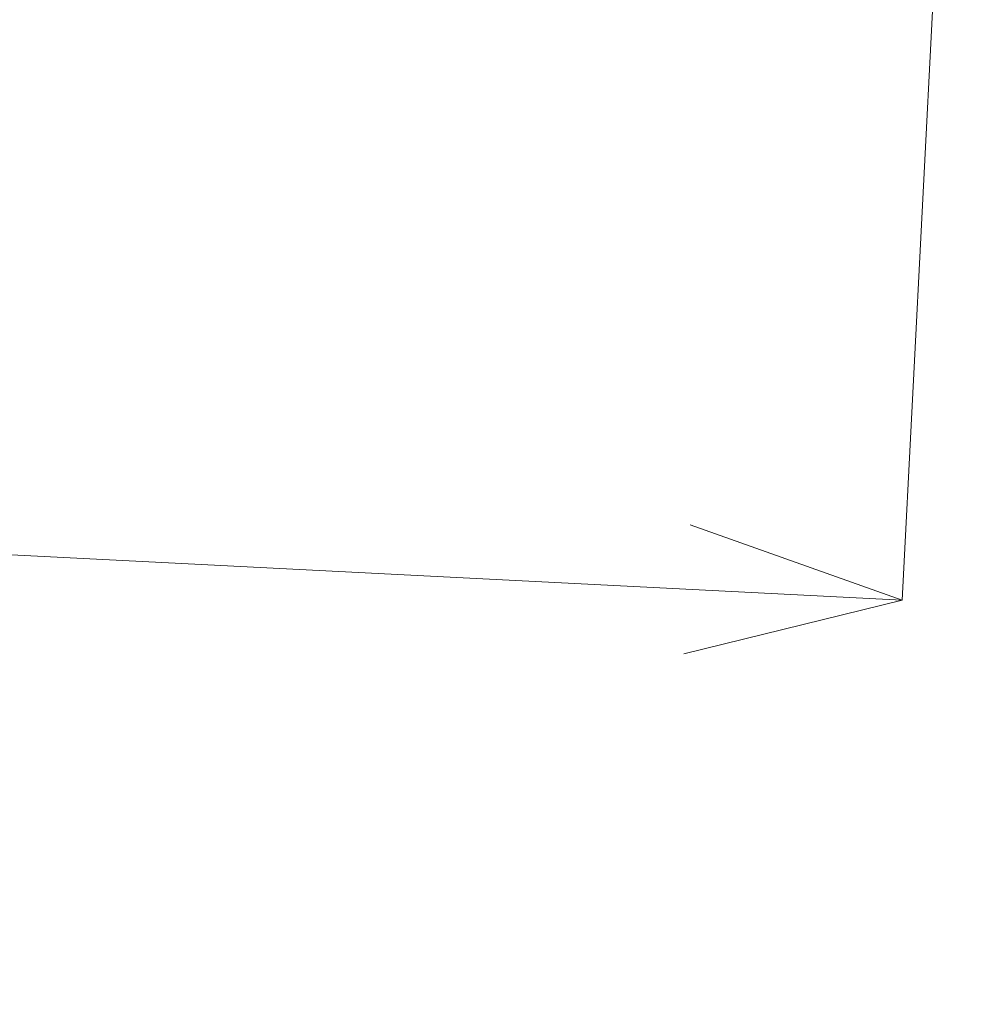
# Model space of a CAD drawing. Header units: millimetres. Extents: x -3490 to 61924, y -72580 to 6847.
# Tile 61 of 171: x -520 to 140, y -36780 to -36095. Entities that reach past the tile are written whole.
import ezdxf

# ---------------------------------------------------------------- set-up
doc = ezdxf.new("R2010")
doc.units = ezdxf.units.MM
doc.layers.add('COTAS_P', color=1, linetype='Continuous', lineweight=0)
doc.dimstyles.new('R19_100', dxfattribs={"dimtxt": 250, "dimasz": 150, "dimexe": 150, "dimexo": 80, "dimgap": 100, "dimtad": 1, "dimtih": 1, "dimtoh": 1, "dimdsep": 46, "dimcen": 0.09, "dimadec": 0, "dimazin": 0, "dimtfac": 1, "dimtdec": 4, "dimtofl": 0, "dimtmove": 0, "dimatfit": 3, "dimfxl": 1, "dimtolj": 1, "dimtzin": 0, "dimarcsym": 0})

# ---------------------------------------------------------------- blocks, each defined once
blk = doc.blocks.new('DIM_R29_54')
at = {"layer": 'COTAS_P'}
for p, q in [((-2600, -35460), (-2645.93, -36358.83)), ((140, -35600), (94.07, -36498.83)), ((-2645.93, -36358.83), (-2493.82, -36321.54)), ((94.07, -36498.83), (-2645.93, -36358.83)), ((-2645.93, -36358.83), (-2498.42, -36411.42)), ((94.07, -36498.83), (-53.43, -36446.23)), ((94.07, -36498.83), (-58.03, -36536.11))]:
    blk.add_line(p, q, dxfattribs=at)
blk.add_text('2743.57 P', height=250, rotation=177.07502, dxfattribs=at).set_placement((-1281.03, -36528.7))

msp = doc.modelspace()

# ---------------------------------------------------------------- dimensions: what is measured, and where the dimension line sits
at = {"layer": 'COTAS_P'}
dim = msp.add_aligned_dim(p1=(140, -35600), p2=(-2600, -35460), distance=900, text='<> P', dimstyle='R19_100', dxfattribs=at)
dim.commit()
dim.dimension.update_dxf_attribs({"geometry": 'DIM_R29_54', "text_midpoint": (-1275.925, -36428.827)})

doc.saveas('drawing.dxf')
